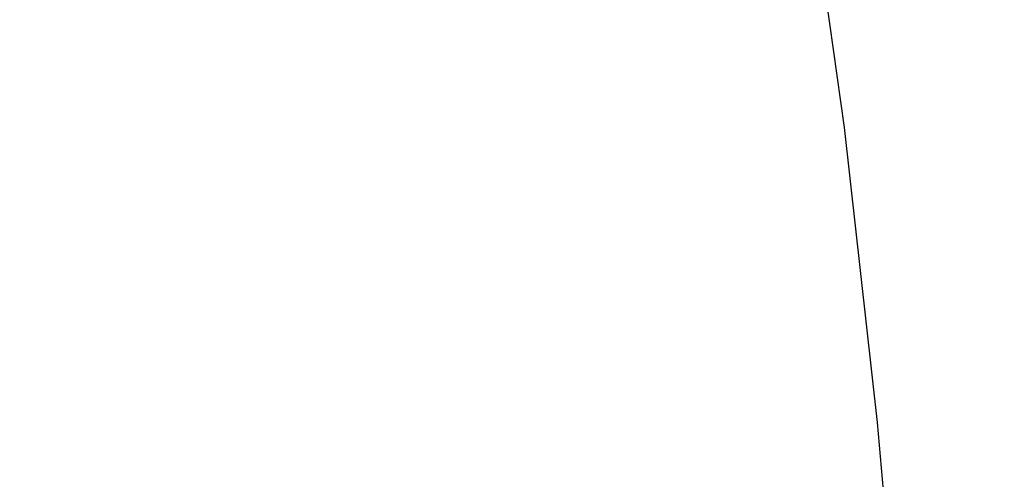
# Model space of a CAD drawing. Header units: millimetres. Extents: x 0 to 594, y 0 to 420.
# Tile 142 of 183: x 413.73 to 418.17, y 225.3 to 227.38. Entities that reach past the tile are written whole.
import ezdxf

# ---------------------------------------------------------------- set-up
doc = ezdxf.new("R2010")
doc.units = ezdxf.units.MM
doc.header["$LTSCALE"] = 32.67
doc.linetypes.add('PHANTOM', pattern=[0.8, 0.45, -0.05, 0.1, -0.05, 0.1, -0.05])
doc.layers.add('CRV', color=7, linetype='CONTINUOUS')

msp = doc.modelspace()

# ---------------------------------------------------------------- linework, layer by layer
at = {"layer": 'CRV', "color": 8, "linetype": 'PHANTOM'}
for centre, radius, start, end in [((388.90593, 261.89461), 108.95281, 350, 240), ((388.90593, 261.89461), 100.95281, 350, 240), ((436.1767, 253.5595), 52.95281, 212.114473, 140.830737), ((364.90593, 220.32539), 52.95281, 102.114473, 10.04379), ((436.1767, 253.5595), 60.95281, 229.8881679, 350)]:
    msp.add_arc(centre, radius, start, end, dxfattribs=at)

doc.saveas('drawing.dxf')
